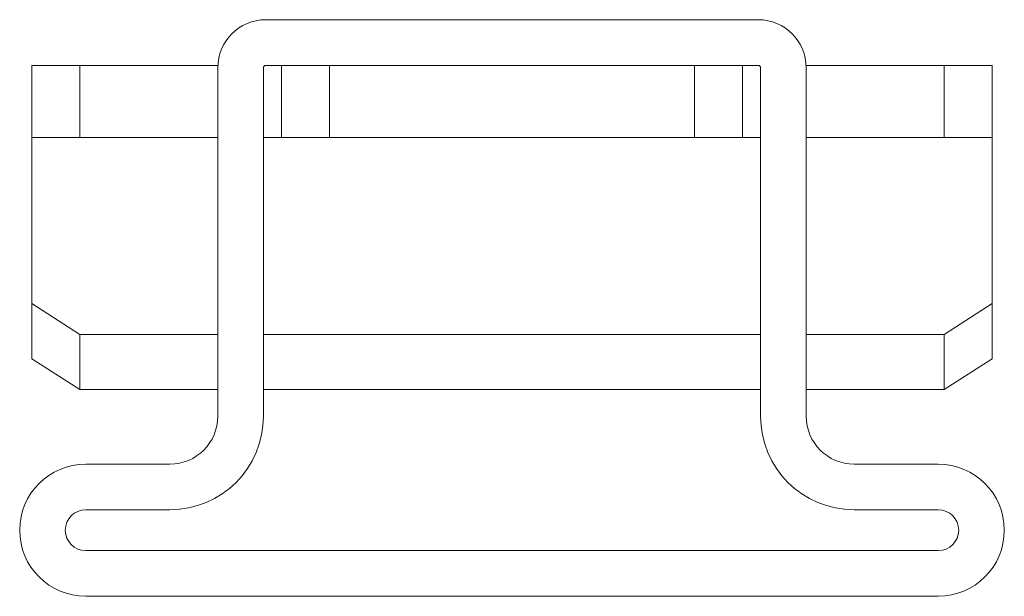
# Model space of a CAD drawing. Header units: millimetres. Extents: x -20.5 to 20.5, y -14.5 to 9.5.
import ezdxf

# ---------------------------------------------------------------- set-up
doc = ezdxf.new("R2010")
doc.units = ezdxf.units.MM

msp = doc.modelspace()

# ---------------------------------------------------------------- linework, layer by layer
at = {"color": 0, "linetype": 'Continuous', "lineweight": 0}
for p, q in [((10.25, 9.462), (-10.25, 9.462)), ((-20, 7.562), (-18, 7.562)), ((-20, 4.562), (-20, 7.562)), ((-18, 4.562), (-18, 7.562)), ((-12.247, 7.562), (-18, 7.562)), ((-12.25, 7.462), (-12.25, -7.038)), ((-10.35, 7.462), (-10.35, -7.038)), ((10.25, 7.562), (-10.25, 7.562)), ((-9.6, 4.562), (-9.6, 7.562)), ((-7.6, 4.562), (-7.6, 7.562)), ((7.6, 4.562), (7.6, 7.562)), ((9.6, 4.562), (9.6, 7.562)), ((10.35, -7.038), (10.35, 7.462)), ((18, 7.562), (12.247, 7.562)), ((12.25, -7.038), (12.25, 7.462)), ((18, 4.562), (18, 7.562)), ((18, 7.562), (20, 7.562)), ((20, 4.562), (20, 7.562)), ((-18, 4.562), (-20, 4.562)), ((-20, -0.383), (-20, 4.562)), ((-12.25, 4.562), (-18, 4.562)), ((-9.6, 4.562), (-10.35, 4.562)), ((-7.6, 4.562), (-9.6, 4.562)), ((7.6, 4.562), (-7.6, 4.562)), ((9.6, 4.562), (7.6, 4.562)), ((10.35, 4.562), (9.6, 4.562)), ((18, 4.562), (12.25, 4.562)), ((20, 4.562), (18, 4.562)), ((20, 4.562), (20, -0.383)), ((-20, -0.383), (-20, -2.353)), ((20, -0.383), (20, -2.353)), ((-20, -2.353), (-20, -4.651)), ((-20, -2.353), (-18, -3.638)), ((18, -3.638), (20, -2.353)), ((20, -2.353), (20, -4.651)), ((-18, -3.638), (-18, -5.936)), ((-12.25, -3.638), (-18, -3.638)), ((10.35, -3.638), (-10.35, -3.638)), ((18, -3.638), (12.25, -3.638)), ((18, -3.638), (18, -5.936)), ((-18, -5.936), (-20, -4.651)), ((20, -4.651), (18, -5.936)), ((-12.25, -5.936), (-18, -5.936)), ((10.35, -5.936), (-10.35, -5.936)), ((18, -5.936), (12.25, -5.936)), ((-14.25, -9.038), (-17.75, -9.038)), ((17.75, -9.038), (14.25, -9.038)), ((-14.25, -10.938), (-17.75, -10.938)), ((17.75, -10.938), (14.25, -10.938)), ((-17.75, -12.638), (17.75, -12.638)), ((-17.75, -14.538), (17.75, -14.538))]:
    msp.add_line(p, q, dxfattribs=at)
for centre, radius, start, end in [((-10.25, 7.462), 2, 90, 180), ((10.25, 7.462), 2, 0, 90), ((-10.25, 7.462), 0.1, 90, 180), ((10.25, 7.462), 0.1, 360, 90), ((-17.75, -11.788), 2.75, 90, 270), ((17.75, -11.788), 2.75, 0, 90), ((-17.75, -11.788), 0.85, 90, 270), ((17.75, -11.788), 0.85, 360, 90), ((17.75, -11.788), 2.75, 270, 0), ((17.75, -11.788), 0.85, 270, 0)]:
    msp.add_arc(centre, radius, start, end, dxfattribs=at)
at = {"color": 0, "linetype": 'Continuous', "lineweight": 0, "extrusion": (0, 0, -1)}
for centre, radius, start, end in [((14.25, -7.038), 2, 180, 270), ((14.25, -7.038), 3.9, 180, 270), ((-14.25, -7.038), 3.9, 270, 0), ((-14.25, -7.038), 2, 270, 0)]:
    msp.add_arc(centre, radius, start, end, dxfattribs=at)

doc.saveas('drawing.dxf')
